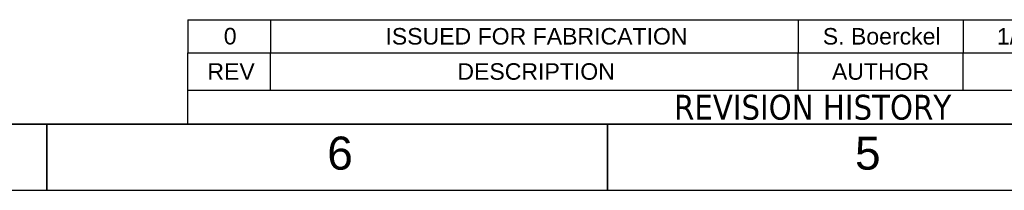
# Model space of a CAD drawing. Header units: inches. Extents: x 4 to 540, y 12 to 340.
# Tile 38 of 124: x 133 to 252, y 12 to 33. Entities that reach past the tile are written whole.
import ezdxf

# ---------------------------------------------------------------- set-up
doc = ezdxf.new("R2010")
doc.units = ezdxf.units.IN
doc.header["$LTSCALE"] = 16
doc.header["$MEASUREMENT"] = 0
doc.layers.get('0').update_dxf_attribs({"lineweight": 25})
doc.layers.get('DEFPOINTS').update_dxf_attribs({"lineweight": 25})
doc.layers.add('BORDER', color=7, linetype='Continuous', lineweight=25)
doc.layers.add('BORDER_TEXT', color=7, linetype='Continuous', lineweight=25)
doc.styles.add('Border_1', font='tahoma.ttf')
doc.styles.add('Current-ANSI', font='arial.ttf')
doc.styles.add('Text Style153', font='arial.ttf')

# ---------------------------------------------------------------- blocks, each defined once
blk = doc.blocks.new('Borders ProEnergy ANSI-D')
at = {"layer": 'BORDER', "lineweight": 35}
for p, q in [((33.25, 1.25), (0.75, 1.25)), ((8.5, 0.75), (8.5, 1.25)), ((12.75, 1.25), (12.75, 0.75))]:
    blk.add_line(p, q, dxfattribs=at)
at = {"layer": 'DEFPOINTS'}
blk.add_line((0.25, 0.75), (33.75, 0.75), dxfattribs=at)
at = {"layer": 'BORDER_TEXT', "style": 'Text Style153'}
for s, p in [('6', (10.625, 0.90625)), ('5', (14.625, 0.90625))]:
    blk.add_text(s, height=0.25, dxfattribs=at).set_placement(p)
blk = doc.blocks.new('REVISION HISTORY')
at = {"layer": 'BORDER'}
for p, q in [((9.5694, 2.0411), (19.1944, 2.0411)), ((9.5694, 2.0411), (9.5694, 1.7911)), ((10.1944, 2.0411), (10.1944, 1.7911)), ((14.1944, 2.0411), (14.1944, 1.7911)), ((15.4444, 2.0411), (15.4444, 1.7911)), ((9.5694, 1.7911), (19.1944, 1.7911)), ((9.5694, 1.5081), (9.5694, 1.7911)), ((10.1944, 1.5081), (10.1944, 1.7911)), ((14.1944, 1.5081), (14.1944, 1.7911)), ((15.4444, 1.5081), (15.4444, 1.7911)), ((9.5694, 1.25), (9.5694, 1.5081)), ((9.5694, 1.5081), (19.1944, 1.5081)), ((9.5694, 1.25), (19.1944, 1.25))]:
    blk.add_line(p, q, dxfattribs=at)
at = {"layer": 'BORDER', "attachment_point": 7}
for s, insert, char_height, style in [('0', (9.8409, 1.8523), 0.125, 'Current-ANSI'), ('ISSUED FOR FABRICATION', (11.0663, 1.8514), 0.125, 'Current-ANSI'), ('S. Boerckel', (14.3811, 1.8514), 0.125, 'Current-ANSI'), ('1/27/2011', (15.701, 1.8515), 0.125, 'Current-ANSI'), ('REV', (9.7167, 1.5871), 0.125, 'Current-ANSI'), ('DESCRIPTION', (11.6116, 1.5849), 0.125, 'Current-ANSI'), ('AUTHOR', (14.4504, 1.5849), 0.125, 'Current-ANSI'), ('REVISION HISTORY', (13.2535, 1.2811), 0.188, 'Border_1')]:
    blk.add_mtext(s, dxfattribs=dict(at, insert=insert, char_height=char_height, style=style))

msp = doc.modelspace()

# ---------------------------------------------------------------- block references
at = {"xscale": 16, "yscale": 16, "zscale": 16}
msp.add_blockref('Borders ProEnergy ANSI-D', (0, 0), dxfattribs=at)
at = {"layer": 'BORDER', "xscale": 16, "yscale": 16, "zscale": 16}
msp.add_blockref('REVISION HISTORY', (0, 0), dxfattribs=at)

doc.saveas('drawing.dxf')
